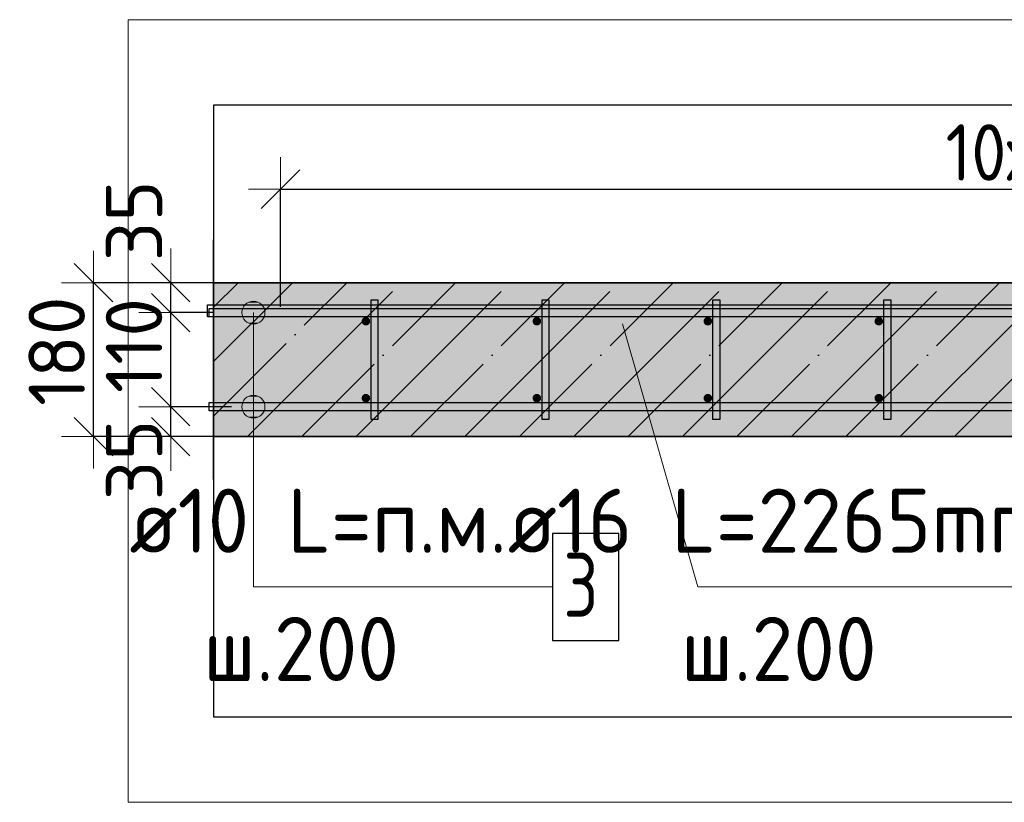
# Model space of a CAD drawing. Header units: millimetres. Extents: x 5077 to 50019, y 6526 to 90933.
# Tile 52 of 60: x 33006 to 34158, y 42902 to 43817. Entities that reach past the tile are written whole.
import ezdxf

# ---------------------------------------------------------------- set-up
doc = ezdxf.new("R2010")
doc.units = ezdxf.units.MM
doc.header["$PDMODE"] = 65
doc.linetypes.add('______11', pattern=[150, 120, -15, 0, -15])
doc.linetypes.add('______5', pattern=[330, 240, -30, 30, -30])
for name, color, linetype, lineweight in [('Standard', 7, 'Continuous', 25), ('Арм.стержн. вертикальными 1', 22, 'Continuous', 35), ('Арм.стержн.горизонт. 1', 180, 'Continuous', 35), ('Арм.стержн.горизонт. 2', 202, 'Continuous', 35), ('Размерная линия_ общее', 7, 'Continuous', 13)]:
    doc.layers.add(name, color=color, linetype=linetype, lineweight=lineweight)
doc.layers.add('Арм.стержн. вертикальными 2', color=7, linetype='Continuous', lineweight=35, true_color=0x006e00)
doc.layers.add('Арм.стержн.Стяжки', color=7, linetype='Continuous', lineweight=35, true_color=0x501e0f)
doc.styles.add('ISOCPEUR', font='ISOCPEUR')
doc.dimstyles.new('DIMSTYLE_2', dxfattribs={"dimtxt": 66, "dimasz": 75, "dimexe": 0, "dimexo": 0, "dimgap": 33, "dimtad": 2, "dimdec": 0, "dimrnd": 5, "dimzin": 12, "dimdsep": 46, "dimtxsty": 'ISOCPEUR', "dimblk1": 'ALL_ML_STRICH', "dimblk2": 'ALL_ML_STRICH', "dimsah": 1, "dimcen": 0, "dimclrd": 7, "dimclre": 256, "dimclrt": 7, "dimadec": 0, "dimazin": 0, "dimtfac": 1, "dimtdec": 0, "dimtix": 1, "dimtmove": 2, "dimatfit": 3, "dimfxl": 0, "dimtvp": 1.2, "dimtzin": 0, "dimlwd": 0, "dimlwe": -3, "dimarcsym": 0})
doc.dimstyles.new('DIMSTYLE_3', dxfattribs={"dimtxt": 66, "dimasz": 75, "dimexe": 0, "dimexo": 0, "dimgap": 33, "dimtad": 2, "dimdec": 0, "dimrnd": 5, "dimzin": 12, "dimdsep": 46, "dimtxsty": 'ISOCPEUR', "dimblk1": 'ALL_ML_STRICH', "dimblk2": 'ALL_ML_STRICH', "dimsah": 1, "dimcen": 0, "dimclrd": 7, "dimclre": 256, "dimclrt": 7, "dimadec": 0, "dimazin": 0, "dimtfac": 1, "dimtdec": 0, "dimtix": 1, "dimtmove": 2, "dimatfit": 3, "dimfxl": 0, "dimtvp": 1.2, "dimtzin": 0, "dimlwd": 0, "dimlwe": -3, "dimarcsym": 0})
doc.dimstyles.new('DIMSTYLE_9', dxfattribs={"dimtxt": 66, "dimasz": 75, "dimexe": 0, "dimexo": 0, "dimgap": 33, "dimtad": 2, "dimdec": 0, "dimrnd": 5, "dimzin": 12, "dimdsep": 46, "dimtxsty": 'ISOCPEUR', "dimblk1": 'ALL_ML_STRICH', "dimblk2": 'ALL_ML_STRICH', "dimsah": 1, "dimcen": 0, "dimclrd": 7, "dimclre": 256, "dimclrt": 7, "dimadec": 0, "dimazin": 0, "dimtfac": 1, "dimtdec": 0, "dimtix": 1, "dimtmove": 2, "dimatfit": 3, "dimfxl": 0, "dimtzin": 0, "dimlwd": 0, "dimlwe": -3, "dimarcsym": 0})

# ---------------------------------------------------------------- blocks, each defined once
blk = doc.blocks.new('ALL_ML_STRICH')
at = {"color": 0, "linetype": 'ByBlock', "lineweight": -2}
for p, q in [((0, -0.5), (0, 0.5)), ((-0.3, -0.3), (0.3, 0.3)), ((-1, 0), (0.5, 0))]:
    blk.add_line(p, q, dxfattribs=at)
blk = doc.blocks.new('*D4')
at = {"layer": 'DEFPOINTS', "color": 7, "linetype": 'Continuous', "lineweight": 13, "transparency": 33554687}
for p in [(33274, 43364.4), (33182.8, 43329.4), (33267.4, 43329.4)]:
    blk.add_point(p, dxfattribs=at)
at = {"layer": 'Размерная линия_ общее', "color": 253, "linetype": 'Continuous', "lineweight": -2, "true_color": 0xa0a0a0, "transparency": 33554687}
for p, q in [((33254, 43364.4), (33182.8, 43364.4)), ((33247.4, 43329.4), (33182.8, 43329.4))]:
    blk.add_line(p, q, dxfattribs=at)
at = {"layer": 'Размерная линия_ общее', "color": 7, "linetype": 'Continuous', "lineweight": -2, "transparency": 33554687}
blk.add_line((33182.8, 43329.4), (33182.8, 43364.4), dxfattribs=at)
at = {"layer": 'Размерная линия_ общее', "color": 7, "linetype": 'Continuous', "lineweight": 13, "transparency": 33554687, "xscale": 75, "yscale": 75, "zscale": 75}
for p, rotation in [((33182.8, 43329.4), 270), ((33182.8, 43364.4), 90)]:
    blk.add_blockref('ALL_ML_STRICH', p, dxfattribs=dict(at, rotation=rotation))
at = {"layer": 'Размерная линия_ общее', "color": 7, "linetype": 'Continuous', "lineweight": 13, "transparency": 33554687, "insert": (33140, 43302.1), "char_height": 66, "width": 132, "attachment_point": 5, "rotation": 90, "style": 'ISOCPEUR'}
blk.add_mtext('\\A1;{35}', dxfattribs=at)
blk = doc.blocks.new('*D5')
at = {"layer": 'DEFPOINTS', "color": 7, "linetype": 'Continuous', "lineweight": 13, "transparency": 33554687}
for p in [(33253.1, 43474.4), (33182.8, 43364.4), (33274, 43364.4)]:
    blk.add_point(p, dxfattribs=at)
at = {"layer": 'Размерная линия_ общее', "color": 253, "linetype": 'Continuous', "lineweight": -2, "true_color": 0xa0a0a0, "transparency": 33554687}
for p, q in [((33233.1, 43474.4), (33182.8, 43474.4)), ((33254, 43364.4), (33182.8, 43364.4))]:
    blk.add_line(p, q, dxfattribs=at)
at = {"layer": 'Размерная линия_ общее', "color": 7, "linetype": 'Continuous', "lineweight": -2, "transparency": 33554687}
blk.add_line((33182.8, 43364.4), (33182.8, 43474.4), dxfattribs=at)
at = {"layer": 'Размерная линия_ общее', "color": 7, "linetype": 'Continuous', "lineweight": 13, "transparency": 33554687, "xscale": 75, "yscale": 75, "zscale": 75}
for p, rotation in [((33182.8, 43474.4), 90), ((33182.8, 43364.4), 270)]:
    blk.add_blockref('ALL_ML_STRICH', p, dxfattribs=dict(at, rotation=rotation))
at = {"layer": 'Размерная линия_ общее', "color": 7, "linetype": 'Continuous', "lineweight": 13, "transparency": 33554687, "insert": (33139.8, 43435.9), "char_height": 66, "width": 198, "attachment_point": 5, "rotation": 90, "style": 'ISOCPEUR'}
blk.add_mtext('\\A1;{110}', dxfattribs=at)
blk = doc.blocks.new('*D6')
at = {"layer": 'DEFPOINTS', "color": 7, "linetype": 'Continuous', "lineweight": 13, "transparency": 33554687}
for p in [(33267.4, 43509.4), (33182.8, 43474.4), (33253.1, 43474.4)]:
    blk.add_point(p, dxfattribs=at)
at = {"layer": 'Размерная линия_ общее', "color": 253, "linetype": 'Continuous', "lineweight": -2, "true_color": 0xa0a0a0, "transparency": 33554687}
for p, q in [((33247.4, 43509.4), (33182.8, 43509.4)), ((33233.1, 43474.4), (33182.8, 43474.4))]:
    blk.add_line(p, q, dxfattribs=at)
at = {"layer": 'Размерная линия_ общее', "color": 7, "linetype": 'Continuous', "lineweight": -2, "transparency": 33554687}
blk.add_line((33182.8, 43474.4), (33182.8, 43509.4), dxfattribs=at)
at = {"layer": 'Размерная линия_ общее', "color": 7, "linetype": 'Continuous', "lineweight": 13, "transparency": 33554687, "xscale": 75, "yscale": 75, "zscale": 75}
for p, rotation in [((33182.8, 43474.4), 270), ((33182.8, 43509.4), 90)]:
    blk.add_blockref('ALL_ML_STRICH', p, dxfattribs=dict(at, rotation=rotation))
at = {"layer": 'Размерная линия_ общее', "color": 7, "linetype": 'Continuous', "lineweight": 13, "transparency": 33554687, "insert": (33139.9, 43581.8), "char_height": 66, "width": 132, "attachment_point": 5, "rotation": 90, "style": 'ISOCPEUR'}
blk.add_mtext('\\A1;{35}', dxfattribs=at)
blk = doc.blocks.new('*D7')
at = {"layer": 'DEFPOINTS', "color": 7, "linetype": 'Continuous', "lineweight": 13, "transparency": 33554687}
for p in [(33255.9, 43509.4), (33092.4, 43329.4), (33264.4, 43329.4)]:
    blk.add_point(p, dxfattribs=at)
at = {"layer": 'Размерная линия_ общее', "color": 253, "linetype": 'Continuous', "lineweight": -2, "true_color": 0xa0a0a0, "transparency": 33554687}
for p, q in [((33235.9, 43509.4), (33092.4, 43509.4)), ((33244.4, 43329.4), (33092.4, 43329.4))]:
    blk.add_line(p, q, dxfattribs=at)
at = {"layer": 'Размерная линия_ общее', "color": 7, "linetype": 'Continuous', "lineweight": -2, "transparency": 33554687}
blk.add_line((33092.4, 43329.4), (33092.4, 43509.4), dxfattribs=at)
at = {"layer": 'Размерная линия_ общее', "color": 7, "linetype": 'Continuous', "lineweight": 13, "transparency": 33554687, "xscale": 75, "yscale": 75, "zscale": 75}
for p, rotation in [((33092.4, 43509.4), 90), ((33092.4, 43329.4), 270)]:
    blk.add_blockref('ALL_ML_STRICH', p, dxfattribs=dict(at, rotation=rotation))
at = {"layer": 'Размерная линия_ общее', "color": 7, "linetype": 'Continuous', "lineweight": 13, "transparency": 33554687, "insert": (33049.4, 43429.3), "char_height": 66, "width": 198, "attachment_point": 5, "rotation": 90, "style": 'ISOCPEUR'}
blk.add_mtext('\\A1;{180}', dxfattribs=at)
blk = doc.blocks.new('*D162')
at = {"layer": 'DEFPOINTS', "color": 7, "linetype": 'Continuous', "lineweight": 13, "transparency": 33554687}
for p in [(33311.1, 43618.8), (33311.1, 43461.4), (35311.1, 43461.4)]:
    blk.add_point(p, dxfattribs=at)
at = {"layer": 'Размерная линия_ общее', "color": 253, "linetype": 'Continuous', "lineweight": -2, "true_color": 0xa0a0a0, "transparency": 33554687}
for p, q in [((33311.1, 43481.4), (33311.1, 43618.8)), ((35311.1, 43481.4), (35311.1, 43618.8))]:
    blk.add_line(p, q, dxfattribs=at)
at = {"layer": 'Размерная линия_ общее', "color": 7, "linetype": 'Continuous', "lineweight": -2, "transparency": 33554687}
blk.add_line((33311.1, 43618.8), (35311.1, 43618.8), dxfattribs=at)
at = {"layer": 'Размерная линия_ общее', "color": 7, "linetype": 'Continuous', "lineweight": 13, "transparency": 33554687, "xscale": 75, "yscale": 75, "zscale": 75, "rotation": 180}
blk.add_blockref('ALL_ML_STRICH', (33311.1, 43618.8), dxfattribs=at)
at = {"layer": 'Размерная линия_ общее', "color": 7, "linetype": 'Continuous', "lineweight": 13, "transparency": 33554687, "xscale": 75, "yscale": 75, "zscale": 75}
blk.add_blockref('ALL_ML_STRICH', (35311.1, 43618.8), dxfattribs=at)
at = {"layer": 'Размерная линия_ общее', "color": 7, "linetype": 'Continuous', "lineweight": 13, "transparency": 33554687, "insert": (34089.1, 43694.8), "char_height": 66, "width": 3.3, "attachment_point": 1, "line_spacing_factor": 0.60241, "style": 'ISOCPEUR'}
blk.add_mtext('\\W0.91;10х200=2000', dxfattribs=at)

msp = doc.modelspace()

# ---------------------------------------------------------------- hatches: boundary and pattern name
at = {"layer": 'Standard', "linetype": 'Continuous', "lineweight": 35, "true_color": 0xc7c7c7, "transparency": 33554687}
msp.add_hatch(color=9, dxfattribs=at).paths.add_polyline_path([(35351.1, 43329.4), (35351.1, 43509.4), (33232.8, 43509.4), (33232.8, 43329.4)])
at = {"layer": 'Арм.стержн. вертикальными 1', "linetype": 'Continuous', "lineweight": 50, "transparency": 33554687}
for points in [[(33416.1, 43464.4), (33415.7, 43466.3), (33414.6, 43467.9), (33413, 43469), (33411.1, 43469.4), (33409.1, 43469), (33407.5, 43467.9), (33406.4, 43466.3), (33406.1, 43464.4), (33406.4, 43462.5), (33407.5, 43460.8), (33409.1, 43459.8), (33411.1, 43459.4), (33413, 43459.8), (33414.6, 43460.8), (33415.7, 43462.5)], [(33616.1, 43464.4), (33615.7, 43466.3), (33614.6, 43467.9), (33613, 43469), (33611.1, 43469.4), (33609.1, 43469), (33607.5, 43467.9), (33606.4, 43466.3), (33606.1, 43464.4), (33606.4, 43462.5), (33607.5, 43460.8), (33609.1, 43459.8), (33611.1, 43459.4), (33613, 43459.8), (33614.6, 43460.8), (33615.7, 43462.5)], [(33816.1, 43464.4), (33815.7, 43466.3), (33814.6, 43467.9), (33813, 43469), (33811.1, 43469.4), (33809.1, 43469), (33807.5, 43467.9), (33806.4, 43466.3), (33806.1, 43464.4), (33806.4, 43462.5), (33807.5, 43460.8), (33809.1, 43459.8), (33811.1, 43459.4), (33813, 43459.8), (33814.6, 43460.8), (33815.7, 43462.5)], [(34016.1, 43464.4), (34015.7, 43466.3), (34014.6, 43467.9), (34013, 43469), (34011.1, 43469.4), (34009.1, 43469), (34007.5, 43467.9), (34006.4, 43466.3), (34006.1, 43464.4), (34006.4, 43462.5), (34007.5, 43460.8), (34009.1, 43459.8), (34011.1, 43459.4), (34013, 43459.8), (34014.6, 43460.8), (34015.7, 43462.5)], [(33416.1, 43374.4), (33415.7, 43376.3), (33414.6, 43377.9), (33413, 43379), (33411.1, 43379.4), (33409.1, 43379), (33407.5, 43377.9), (33406.4, 43376.3), (33406.1, 43374.4), (33406.4, 43372.5), (33407.5, 43370.8), (33409.1, 43369.8), (33411.1, 43369.4), (33413, 43369.8), (33414.6, 43370.8), (33415.7, 43372.5)], [(33616.1, 43374.4), (33615.7, 43376.3), (33614.6, 43377.9), (33613, 43379), (33611.1, 43379.4), (33609.1, 43379), (33607.5, 43377.9), (33606.4, 43376.3), (33606.1, 43374.4), (33606.4, 43372.5), (33607.5, 43370.8), (33609.1, 43369.8), (33611.1, 43369.4), (33613, 43369.8), (33614.6, 43370.8), (33615.7, 43372.5)], [(33816.1, 43374.4), (33815.7, 43376.3), (33814.6, 43377.9), (33813, 43379), (33811.1, 43379.4), (33809.1, 43379), (33807.5, 43377.9), (33806.4, 43376.3), (33806.1, 43374.4), (33806.4, 43372.5), (33807.5, 43370.8), (33809.1, 43369.8), (33811.1, 43369.4), (33813, 43369.8), (33814.6, 43370.8), (33815.7, 43372.5)], [(34016.1, 43374.4), (34015.7, 43376.3), (34014.6, 43377.9), (34013, 43379), (34011.1, 43379.4), (34009.1, 43379), (34007.5, 43377.9), (34006.4, 43376.3), (34006.1, 43374.4), (34006.4, 43372.5), (34007.5, 43370.8), (34009.1, 43369.8), (34011.1, 43369.4), (34013, 43369.8), (34014.6, 43370.8), (34015.7, 43372.5)]]:
    msp.add_hatch(color=4, dxfattribs=at).paths.add_polyline_path(points)
at = {"layer": 'Арм.стержн. вертикальными 2', "linetype": 'Continuous', "lineweight": 50, "transparency": 33554687}
for points in [[(33319.1, 43461.4), (33318.4, 43464.4), (33316.7, 43467), (33314.1, 43468.8), (33311.1, 43469.4), (33308, 43468.8), (33305.4, 43467), (33303.7, 43464.4), (33303.1, 43461.4), (33303.7, 43458.3), (33305.4, 43455.7), (33308, 43454), (33311.1, 43453.4), (33314.1, 43454), (33316.7, 43455.7), (33318.4, 43458.3)], [(33519.1, 43461.4), (33518.4, 43464.4), (33516.7, 43467), (33514.1, 43468.8), (33511.1, 43469.4), (33508, 43468.8), (33505.4, 43467), (33503.7, 43464.4), (33503.1, 43461.4), (33503.7, 43458.3), (33505.4, 43455.7), (33508, 43454), (33511.1, 43453.4), (33514.1, 43454), (33516.7, 43455.7), (33518.4, 43458.3)], [(33719.1, 43461.4), (33718.4, 43464.4), (33716.7, 43467), (33714.1, 43468.8), (33711.1, 43469.4), (33708, 43468.8), (33705.4, 43467), (33703.7, 43464.4), (33703.1, 43461.4), (33703.7, 43458.3), (33705.4, 43455.7), (33708, 43454), (33711.1, 43453.4), (33714.1, 43454), (33716.7, 43455.7), (33718.4, 43458.3)], [(33919.1, 43461.4), (33918.4, 43464.4), (33916.7, 43467), (33914.1, 43468.8), (33911.1, 43469.4), (33908, 43468.8), (33905.4, 43467), (33903.7, 43464.4), (33903.1, 43461.4), (33903.7, 43458.3), (33905.4, 43455.7), (33908, 43454), (33911.1, 43453.4), (33914.1, 43454), (33916.7, 43455.7), (33918.4, 43458.3)], [(34119.1, 43461.4), (34118.4, 43464.4), (34116.7, 43467), (34114.1, 43468.8), (34111.1, 43469.4), (34108, 43468.8), (34105.4, 43467), (34103.7, 43464.4), (34103.1, 43461.4), (34103.7, 43458.3), (34105.4, 43455.7), (34108, 43454), (34111.1, 43453.4), (34114.1, 43454), (34116.7, 43455.7), (34118.4, 43458.3)]]:
    msp.add_hatch(color=7, dxfattribs=at).paths.add_polyline_path(points)
at = {"layer": 'Арм.стержн.горизонт. 1', "linetype": 'Continuous', "lineweight": 13, "transparency": 33554687}
for points in [[(33266, 43474.4), (33293, 43474.4), (33291.2, 43481.1)], [(33266, 43474.4), (33291.2, 43481.1), (33267.9, 43481.1)], [(33266, 43474.4), (33293, 43474.4), (33291.2, 43481.1)], [(33266, 43474.4), (33291.2, 43481.1), (33267.9, 43481.1)], [(33266, 43474.4), (33293, 43474.4), (33291.2, 43481.1)], [(33266, 43474.4), (33291.2, 43481.1), (33267.9, 43481.1)], [(33267.9, 43481.1), (33291.2, 43481.1), (33286.3, 43486)], [(33267.9, 43481.1), (33286.3, 43486), (33272.8, 43486)], [(33267.9, 43481.1), (33291.2, 43481.1), (33286.3, 43486)], [(33267.9, 43481.1), (33286.3, 43486), (33272.8, 43486)], [(33267.9, 43481.1), (33291.2, 43481.1), (33286.3, 43486)], [(33267.9, 43481.1), (33286.3, 43486), (33272.8, 43486)], [(33272.8, 43486), (33286.3, 43486), (33279.5, 43487.9)], [(33272.8, 43486), (33286.3, 43486), (33279.5, 43487.9)], [(33272.8, 43486), (33286.3, 43486), (33279.5, 43487.9)], [(33267.9, 43467.6), (33293, 43474.4), (33266, 43474.4)], [(33267.9, 43467.6), (33293, 43474.4), (33266, 43474.4)], [(33267.9, 43467.6), (33293, 43474.4), (33266, 43474.4)], [(33267.9, 43467.6), (33291.2, 43467.6), (33293, 43474.4)], [(33267.9, 43467.6), (33291.2, 43467.6), (33293, 43474.4)], [(33267.9, 43467.6), (33291.2, 43467.6), (33293, 43474.4)], [(33272.8, 43462.8), (33291.2, 43467.6), (33267.9, 43467.6)], [(33272.8, 43462.8), (33291.2, 43467.6), (33267.9, 43467.6)], [(33272.8, 43462.8), (33291.2, 43467.6), (33267.9, 43467.6)], [(33272.8, 43462.8), (33286.3, 43462.8), (33291.2, 43467.6)], [(33272.8, 43462.8), (33286.3, 43462.8), (33291.2, 43467.6)], [(33272.8, 43462.8), (33286.3, 43462.8), (33291.2, 43467.6)], [(33286.3, 43462.8), (33272.8, 43462.8), (33279.5, 43460.9)], [(33286.3, 43462.8), (33272.8, 43462.8), (33279.5, 43460.9)], [(33286.3, 43462.8), (33272.8, 43462.8), (33279.5, 43460.9)], [(33272.8, 43376), (33286.3, 43376), (33279.5, 43377.9)], [(33272.8, 43376), (33286.3, 43376), (33279.5, 43377.9)], [(33272.8, 43376), (33286.3, 43376), (33279.5, 43377.9)], [(33266, 43364.4), (33293, 43364.4), (33291.2, 43371.1)], [(33266, 43364.4), (33291.2, 43371.1), (33267.9, 43371.1)], [(33266, 43364.4), (33293, 43364.4), (33291.2, 43371.1)], [(33266, 43364.4), (33291.2, 43371.1), (33267.9, 43371.1)], [(33266, 43364.4), (33293, 43364.4), (33291.2, 43371.1)], [(33266, 43364.4), (33291.2, 43371.1), (33267.9, 43371.1)], [(33267.9, 43371.1), (33291.2, 43371.1), (33286.3, 43376)], [(33267.9, 43371.1), (33286.3, 43376), (33272.8, 43376)], [(33267.9, 43371.1), (33291.2, 43371.1), (33286.3, 43376)], [(33267.9, 43371.1), (33286.3, 43376), (33272.8, 43376)], [(33267.9, 43371.1), (33291.2, 43371.1), (33286.3, 43376)], [(33267.9, 43371.1), (33286.3, 43376), (33272.8, 43376)], [(33267.9, 43357.6), (33293, 43364.4), (33266, 43364.4)], [(33267.9, 43357.6), (33293, 43364.4), (33266, 43364.4)], [(33267.9, 43357.6), (33293, 43364.4), (33266, 43364.4)], [(33267.9, 43357.6), (33291.2, 43357.6), (33293, 43364.4)], [(33267.9, 43357.6), (33291.2, 43357.6), (33293, 43364.4)], [(33267.9, 43357.6), (33291.2, 43357.6), (33293, 43364.4)], [(33272.8, 43352.8), (33291.2, 43357.6), (33267.9, 43357.6)], [(33272.8, 43352.8), (33291.2, 43357.6), (33267.9, 43357.6)], [(33272.8, 43352.8), (33291.2, 43357.6), (33267.9, 43357.6)], [(33272.8, 43352.8), (33286.3, 43352.8), (33291.2, 43357.6)], [(33272.8, 43352.8), (33286.3, 43352.8), (33291.2, 43357.6)], [(33272.8, 43352.8), (33286.3, 43352.8), (33291.2, 43357.6)], [(33286.3, 43352.8), (33272.8, 43352.8), (33279.5, 43350.9)], [(33286.3, 43352.8), (33272.8, 43352.8), (33279.5, 43350.9)], [(33286.3, 43352.8), (33272.8, 43352.8), (33279.5, 43350.9)]]:
    msp.add_hatch(color=7, dxfattribs=at).paths.add_polyline_path(points)

# ---------------------------------------------------------------- linework, layer by layer
at = {"layer": 'Standard', "color": 52, "linetype": 'Continuous', "lineweight": -3, "transparency": 33554687}
for p, q in [((33232.8, 43717.1), (33232.8, 43001.6)), ((35542.8, 43717.1), (33232.8, 43717.1)), ((33232.8, 43717.1), (33232.8, 43001.6)), ((35542.8, 43717.1), (33232.8, 43717.1)), ((33232.8, 43001.6), (35542.8, 43001.6)), ((33232.8, 43001.6), (35542.8, 43001.6))]:
    msp.add_line(p, q, dxfattribs=at)
at = {"layer": 'Standard', "color": 7, "linetype": 'Continuous', "lineweight": 25, "transparency": 33554687}
msp.add_line((33232.8, 43279.4), (33232.8, 43559.4), dxfattribs=at)
at = {"layer": 'Standard', "color": 253, "linetype": '______11', "lineweight": -3, "true_color": 0xababab, "transparency": 33554687}
for p, q in [((33232.8, 43480.8), (33261.5, 43509.4)), ((33232.8, 43353.5), (33388.7, 43509.4)), ((33336, 43329.4), (33516, 43509.4)), ((33463.3, 43329.4), (33643.3, 43509.4)), ((33590.6, 43329.4), (33770.6, 43509.4)), ((33717.9, 43329.4), (33897.9, 43509.4)), ((33845.1, 43329.4), (34025.1, 43509.4)), ((33972.4, 43329.4), (34152.4, 43509.4)), ((34099.7, 43329.4), (34279.7, 43509.4))]:
    msp.add_line(p, q, dxfattribs=at)
at = {"layer": 'Standard', "color": 253, "linetype": '______5', "lineweight": -3, "true_color": 0xababab, "transparency": 33554687}
for p, q in [((33232.8, 43417.1), (33325.1, 43509.4)), ((33272.4, 43329.4), (33452.4, 43509.4)), ((33399.7, 43329.4), (33579.7, 43509.4)), ((33526.9, 43329.4), (33706.9, 43509.4)), ((33654.2, 43329.4), (33834.2, 43509.4)), ((33781.5, 43329.4), (33961.5, 43509.4)), ((33908.8, 43329.4), (34088.8, 43509.4)), ((34036.1, 43329.4), (34216.1, 43509.4))]:
    msp.add_line(p, q, dxfattribs=at)
at = {"layer": 'Standard', "color": 7, "linetype": 'Continuous', "lineweight": 35, "transparency": 33554687}
for p, q in [((35351.1, 43509.4), (33232.8, 43509.4)), ((33232.8, 43329.4), (35351.1, 43329.4))]:
    msp.add_line(p, q, dxfattribs=at)
at = {"layer": 'Standard', "color": 7, "linetype": 'Continuous', "lineweight": 13, "transparency": 33554687}
msp.add_lwpolyline([(33132.8, 42901.6), (35642.8, 42901.6), (35642.8, 43817.1), (33132.8, 43817.1), (33132.8, 42901.6)], dxfattribs=at)
at = {"layer": 'Арм.стержн. вертикальными 2', "color": 7, "linetype": 'Continuous', "lineweight": 13, "transparency": 33554687}
for q in [(33711.1, 43461.4), (34304.5, 43153.5)]:
    msp.add_line((33799.5, 43153.5), q, dxfattribs=at)
at = {"layer": 'Арм.стержн.горизонт. 1', "color": 7, "linetype": 'Continuous', "lineweight": 13, "transparency": 33554687}
for p, q in [((33279.5, 43487.9), (33279.5, 43487.9)), ((33279.5, 43487.9), (33279.5, 43487.9)), ((33279.5, 43487.9), (33279.5, 43487.9)), ((33266, 43474.4), (33266, 43474.4)), ((33266, 43474.4), (33266, 43474.4)), ((33266, 43474.4), (33266, 43474.4)), ((33279.5, 43153.5), (33279.5, 43474.4)), ((33279.5, 43153.5), (33279.5, 43474.4)), ((33279.5, 43153.5), (33279.5, 43474.4)), ((33293, 43474.4), (33293, 43474.4)), ((33293, 43474.4), (33293, 43474.4)), ((33293, 43474.4), (33293, 43474.4)), ((33279.5, 43460.9), (33279.5, 43460.9)), ((33279.5, 43460.9), (33279.5, 43460.9)), ((33279.5, 43460.9), (33279.5, 43460.9)), ((33279.5, 43377.9), (33279.5, 43377.9)), ((33279.5, 43377.9), (33279.5, 43377.9)), ((33279.5, 43377.9), (33279.5, 43377.9)), ((33266, 43364.4), (33266, 43364.4)), ((33266, 43364.4), (33266, 43364.4)), ((33266, 43364.4), (33266, 43364.4)), ((33279.5, 43153.5), (33279.5, 43364.4)), ((33279.5, 43153.5), (33279.5, 43364.4)), ((33279.5, 43153.5), (33279.5, 43364.4)), ((33293, 43364.4), (33293, 43364.4)), ((33293, 43364.4), (33293, 43364.4)), ((33293, 43364.4), (33293, 43364.4)), ((33279.5, 43350.9), (33279.5, 43350.9)), ((33279.5, 43350.9), (33279.5, 43350.9)), ((33279.5, 43350.9), (33279.5, 43350.9)), ((33279.5, 43153.5), (33629.5, 43153.5))]:
    msp.add_line(p, q, dxfattribs=at)
at = {"layer": 'Арм.стержн.горизонт. 1', "color": 4, "linetype": 'Continuous', "lineweight": 25, "transparency": 33554687}
for points in [[(33227.8, 43479.4), (35321.1, 43479.4), (35321.1, 43469.4), (33227.8, 43469.4), (33227.8, 43479.4)], [(33227.8, 43479.4), (35321.1, 43479.4), (35321.1, 43469.4), (33227.8, 43469.4), (33227.8, 43479.4)], [(33227.8, 43479.4), (35321.1, 43479.4), (35321.1, 43469.4), (33227.8, 43469.4), (33227.8, 43479.4)], [(33227.8, 43369.4), (35321.1, 43369.4), (35321.1, 43359.4), (33227.8, 43359.4), (33227.8, 43369.4)], [(33227.8, 43369.4), (35321.1, 43369.4), (35321.1, 43359.4), (33227.8, 43359.4), (33227.8, 43369.4)], [(33227.8, 43369.4), (35321.1, 43369.4), (35321.1, 43359.4), (33227.8, 43359.4), (33227.8, 43369.4)]]:
    msp.add_lwpolyline(points, dxfattribs=at)
at = {"layer": 'Арм.стержн.горизонт. 1', "color": 7, "linetype": 'Continuous', "lineweight": 25, "transparency": 33554687}
msp.add_lwpolyline([(33629.5, 43091), (33707, 43091), (33707, 43216), (33629.5, 43216), (33629.5, 43091)], dxfattribs=at)
at = {"layer": 'Арм.стержн.горизонт. 1', "color": 7, "linetype": 'Continuous', "lineweight": 13, "transparency": 33554687}
for centre in [(33279.5, 43474.4), (33279.5, 43474.4), (33279.5, 43474.4), (33279.5, 43364.4), (33279.5, 43364.4), (33279.5, 43364.4)]:
    msp.add_circle(centre, 13.5, dxfattribs=at)
at = {"layer": 'Арм.стержн.горизонт. 2', "color": 7, "linetype": 'Continuous', "lineweight": 25, "transparency": 33554687}
msp.add_lwpolyline([(35283.4, 43469.4), (33225.8, 43469.4), (33225.8, 43483.4), (35284.4, 43483.4)], dxfattribs=at)
msp.add_lwpolyline([(35283.4, 43469.4), (33225.8, 43469.4), (33225.8, 43483.4), (35284.4, 43483.4)], dxfattribs=at)
msp.add_lwpolyline([(35283.4, 43469.4), (33225.8, 43469.4), (33225.8, 43483.4), (35284.4, 43483.4)], dxfattribs=at)
at = {"layer": 'Арм.стержн.Стяжки', "color": 40, "linetype": 'Continuous', "lineweight": 25, "transparency": 33554687}
for points in [[(33417.1, 43349.4), (33417.1, 43489.4), (33425.1, 43489.4), (33425.1, 43349.4), (33417.1, 43349.4)], [(33617.1, 43349.4), (33617.1, 43489.4), (33625.1, 43489.4), (33625.1, 43349.4), (33617.1, 43349.4)], [(33817.1, 43349.4), (33817.1, 43489.4), (33825.1, 43489.4), (33825.1, 43349.4), (33817.1, 43349.4)], [(34017.1, 43349.4), (34017.1, 43489.4), (34025.1, 43489.4), (34025.1, 43349.4), (34017.1, 43349.4)]]:
    msp.add_lwpolyline(points, dxfattribs=at)

# ---------------------------------------------------------------- texts
at = {"layer": 'Арм.стержн. вертикальными 2', "color": 7, "linetype": 'Continuous', "lineweight": 25, "transparency": 33554687, "char_height": 75, "attachment_point": 7, "style": 'ISOCPEUR'}
for s, insert, width in [('\\W0.96;ø16 L=2265mm ', (33577, 43193.5), 733.132), ('\\W0.95;ш.200 ', (33779.5, 43043.5), 327.999)]:
    msp.add_mtext(s, dxfattribs=dict(at, insert=insert, width=width))
at = {"layer": 'Арм.стержн.горизонт. 1', "color": 7, "linetype": 'Continuous', "lineweight": 25, "transparency": 33554687, "char_height": 75, "attachment_point": 7, "style": 'ISOCPEUR'}
for s, insert, width in [('\\W0.94;ø10 L=п.м.', (33134.5, 43193.5), 499.958), ('\\W0.78;3', (33642, 43118.5), 81.602), ('\\W0.95;ш.200 ', (33220.8, 43043.5), 327.999)]:
    msp.add_mtext(s, dxfattribs=dict(at, insert=insert, width=width))

# ---------------------------------------------------------------- dimensions: what is measured, and where the dimension line sits
at = {"layer": 'Размерная линия_ общее', "color": 7, "linetype": 'Continuous', "lineweight": 13, "transparency": 33554687}
dim = msp.add_linear_dim(base=(35311.1, 43618.8), p1=(33311.1, 43481.4), p2=(35311.1, 43481.4), text='\\W0.91;10х200=2000', dimstyle='DIMSTYLE_9', override={"dimpost": '<>', "dimclrd": 7, "dimclre": 253, "dimclrt": 7, "dimlwd": 0, "dimlwe": 65533}, dxfattribs=at)
dim.commit()
dim.dimension.update_dxf_attribs({"geometry": '*D162', "text_midpoint": (34311.1, 43651.8), "dimtype": 160})
for base, p1, p2, dimstyle, picture, middle in [((33182.8, 43509.4), (33233.1, 43474.4), (33247.4, 43509.4), 'DIMSTYLE_3', '*D6', (33139.9, 43581.8)), ((33092.4, 43509.4), (33244.4, 43329.4), (33235.9, 43509.4), 'DIMSTYLE_3', '*D7', (33049.4, 43429.3)), ((33182.8, 43474.4), (33254, 43364.4), (33233.1, 43474.4), 'DIMSTYLE_3', '*D5', (33139.8, 43435.9)), ((33182.8, 43364.4), (33247.4, 43329.4), (33254, 43364.4), 'DIMSTYLE_2', '*D4', (33140, 43302.1))]:
    dim = msp.add_linear_dim(base=base, p1=p1, p2=p2, angle=90, dimstyle=dimstyle, override={"dimpost": '<>', "dimclrd": 7, "dimclre": 253, "dimclrt": 7, "dimlwd": 0, "dimlwe": 65533}, dxfattribs=at)
    dim.commit()
    dim.dimension.update_dxf_attribs({"geometry": picture, "text_midpoint": middle, "dimtype": 160})

doc.saveas('drawing.dxf')
